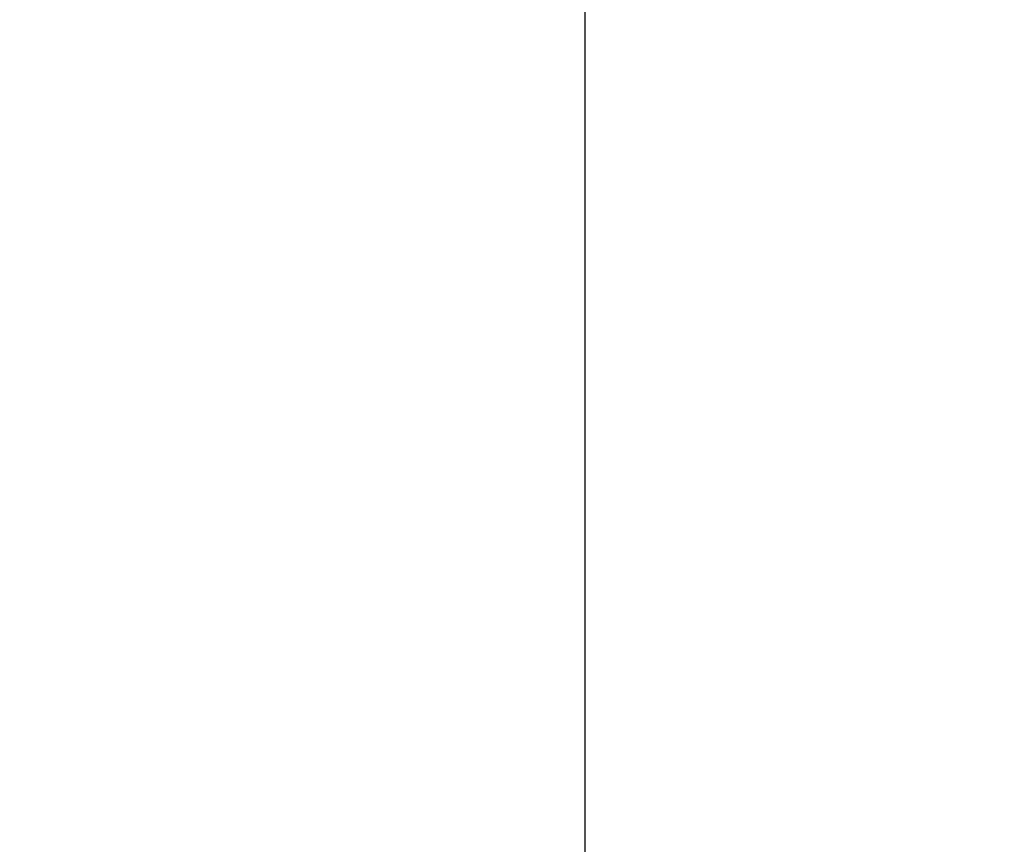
# Model space of a CAD drawing. Header units: metres. Extents: x 63115 to 703450, y -261936 to -53969.
# Tile 191 of 256: x 163426 to 163436, y -134572 to -134563. Entities that reach past the tile are written whole.
import ezdxf

# ---------------------------------------------------------------- set-up
doc = ezdxf.new("R2010")
doc.units = ezdxf.units.M
doc.linetypes.add('DASHDOT2', pattern=[12.7, 6.35, -3.175, 0, -3.175])
doc.layers.add('_01-STRAMIENEN', color=253, linetype='DASHDOT2')
doc.layers.add('_03-PROJECTION', color=1, linetype='Continuous')
doc.layers.add('_01Hulplijnen', color=6, linetype='Continuous', plot=False)

# ---------------------------------------------------------------- blocks, each defined once
blk = doc.blocks.new('*U396')
at = {"layer": '_01-STRAMIENEN'}
blk.add_lwpolyline([(2500, 5487.358), (2500, -4768.642)], dxfattribs=at)
at = {"layer": '_01Hulplijnen'}
blk.add_lwpolyline([(2500, 5487.358), (2500, -4768.642)], dxfattribs=at)
blk = doc.blocks.new('*U255')
at = {"layer": '_01Hulplijnen'}
blk.add_lwpolyline([(2500, -766.03), (2500, -4752.839)], dxfattribs=at)

msp = doc.modelspace()

# ---------------------------------------------------------------- linework, layer by layer
at = {"layer": '_03-PROJECTION'}
for start_param, end_param in [(5.35272, 10.194284), (0.531155, 2.601165)]:
    msp.add_ellipse((160931.8, -130410.606), major_axis=(-6500, 0), ratio=0.638462, start_param=start_param, end_param=end_param, dxfattribs=at)

# ---------------------------------------------------------------- block references
for name in ['*U396', '*U255']:
    msp.add_blockref(name, (160931.8, -130410.606), dxfattribs=at)

doc.saveas('drawing.dxf')
